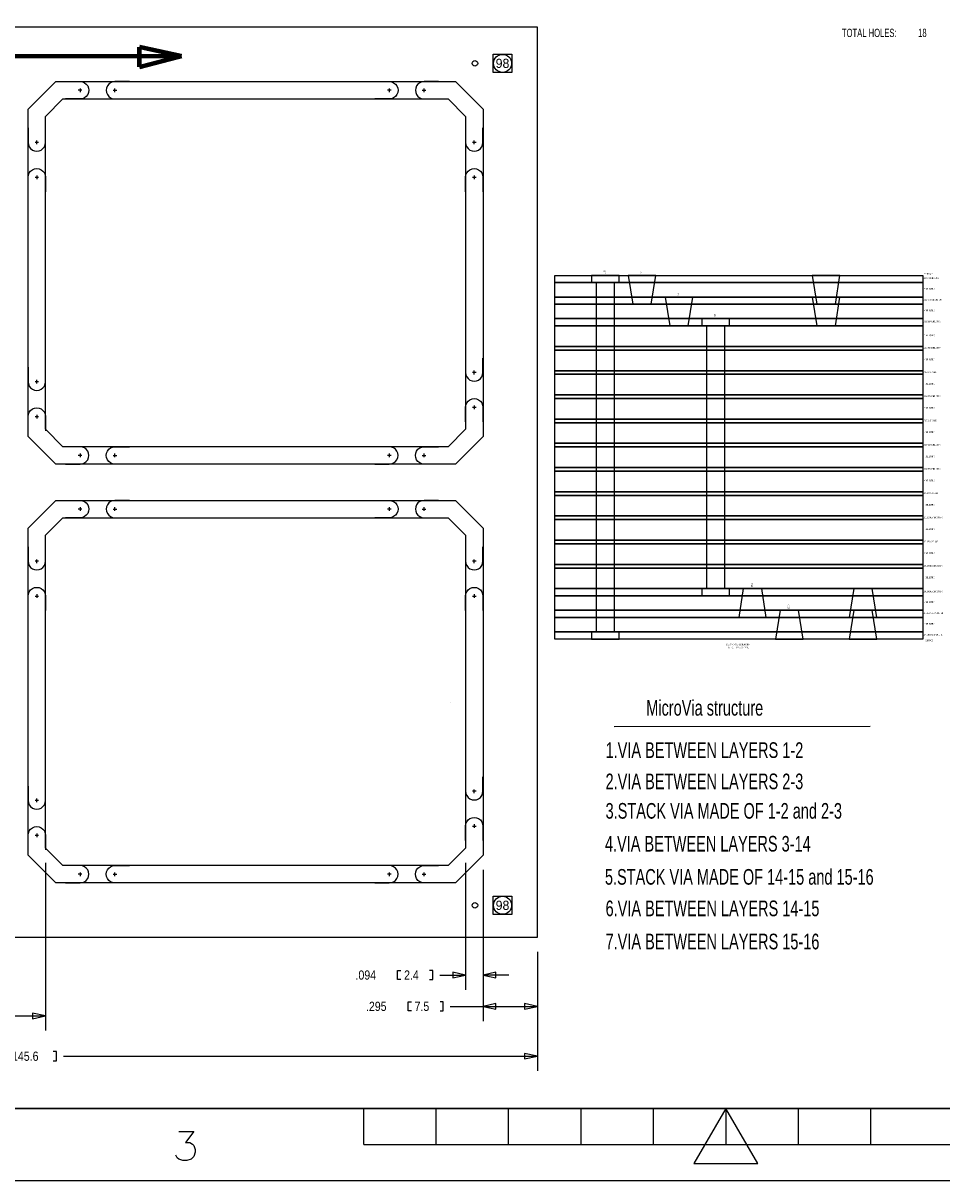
# Model space of a CAD drawing. Extents: x -84 to 336, y -47 to 250.
# Tile 38 of 40: x 29 to 155, y -47 to 113. Entities that reach past the tile are written whole.
import ezdxf
from ezdxf.enums import TextEntityAlignment as Align

# ---------------------------------------------------------------- set-up
doc = ezdxf.new("R2010")
doc.units = 0
for name, color, linetype in [('BG_DIMENSION', 7, 'CONTINUOUS'), ('BG_PANEL', 7, 'CONTINUOUS'), ('BG_TITLE_A3', 7, 'CONTINUOUS'), ('MA_NCLEGEND-1-16', 7, 'CONTINUOUS'), ('MA_XSECTION_CHART', 7, 'CONTINUOUS'), ('PIN_BOTTOM', 7, 'CONTINUOUS'), ('PIN_TOP', 7, 'CONTINUOUS')]:
    doc.layers.add(name, color=color, linetype=linetype)

# ---------------------------------------------------------------- blocks, each defined once
blk = doc.blocks.new('FIGURE_SQUARE')
blk.add_lwpolyline([(-0.5, -0.5), (-0.5, 0.5), (0.5, 0.5), (0.5, -0.5)], close=True)

msp = doc.modelspace()

# ---------------------------------------------------------------- linework, layer by layer
at = {"layer": 'BG_DIMENSION'}
for points in [[(110.24489, 15.59687), (145.56359, 15.643606)], [(31.75, -3.217672), (31.75, -26.391108)], [(89.749884, -3.217672), (89.749884, -20.752308)], [(92.14993, -4.211828), (92.14993, -25.070308)], [(92.14993, -4.211828), (92.14993, -20.752308)], [(99.650042, -15.531846), (99.650042, -25.070308)], [(99.650042, -15.531846), (99.650042, -31.953708)], [(80.80756, -19.355308), (80.36306, -19.355308), (80.36306, -18.085308), (80.80756, -18.085308)], [(84.76996, -19.355308), (85.21446, -19.355308), (85.21446, -18.085308), (84.76996, -18.085308)], [(86.16696, -18.720308), (89.749884, -18.720308)], [(87.971884, -19.101308), (89.749884, -18.720308), (87.971884, -18.339308), (87.971884, -19.101308)], [(93.92793, -18.339308), (92.14993, -18.720308), (93.92793, -19.101308), (93.92793, -18.339308)], [(95.70593, -18.720308), (92.14993, -18.720308)], [(82.25536, -23.673308), (81.81086, -23.673308), (81.81086, -22.403308), (82.25536, -22.403308)], [(86.21776, -23.673308), (86.66226, -23.673308), (86.66226, -22.403308), (86.21776, -22.403308)], [(87.61476, -23.038308), (92.14993, -23.038308)], [(93.92793, -22.657308), (92.14993, -23.038308), (93.92793, -23.419308), (93.92793, -22.657308)], [(92.14993, -23.038308), (99.650042, -23.038308)], [(97.872042, -23.419308), (99.650042, -23.038308), (97.872042, -22.657308), (97.872042, -23.419308)], [(7.78256, -24.359108), (31.75, -24.359108)], [(29.972, -24.740108), (31.75, -24.359108), (29.972, -23.978108), (29.972, -24.740108)], [(32.83966, -30.556708), (33.28416, -30.556708), (33.28416, -29.286708), (32.83966, -29.286708)], [(34.23666, -29.921708), (99.650042, -29.921708)], [(97.872042, -30.302708), (99.650042, -29.921708), (97.872042, -29.540708), (97.872042, -30.302708)]]:
    msp.add_lwpolyline(points, dxfattribs=at)
at = {"layer": 'BG_PANEL'}
for points in [[(99.650042, -13.499846), (99.650042, 112.100106), (-45.950124, 112.100106), (-45.950124, -13.499846)], [(92.14993, 100.779834), (92.14993, 55.620158), (88.32977, 51.799998), (33.170114, 51.799998), (29.349954, 55.620158), (29.349954, 100.779834), (33.170114, 104.599994), (88.32977, 104.599994)], [(89.749884, 56.614314), (87.335614, 54.200044), (34.164016, 54.200044), (31.75, 56.614314), (31.75, 99.785932), (34.164016, 102.199948), (87.335614, 102.199948), (89.749884, 99.785932)], [(92.14993, 42.979848), (92.14993, -2.179828), (88.32977, -5.999988), (33.170114, -5.999988), (29.349954, -2.179828), (29.349954, 42.979848), (33.170114, 46.800008), (88.32977, 46.800008)], [(89.749884, -1.185672), (87.335614, -3.599942), (34.164016, -3.599942), (31.75, -1.185672), (31.75, 41.985946), (34.164016, 44.399962), (87.335614, 44.399962), (89.749884, 41.985946)]]:
    msp.add_lwpolyline(points, close=True, dxfattribs=at)
at = {"layer": 'BG_PANEL', "const_width": 0.6096}
for points in [[(44.71416, 109.38383), (44.71416, 106.58983)], [(50.55616, 108.11383), (44.71416, 109.38383)], [(24.52116, 108.11383), (50.55616, 108.11383)], [(44.71416, 106.58983), (50.55616, 108.11383)]]:
    msp.add_lwpolyline(points, dxfattribs=at)
at = {"layer": 'BG_PANEL'}
for points in [[(34.542984, 104.592374), (36.54298, 104.592374, -1.000038), (36.54298, 102.192582), (34.542984, 102.192582)], [(43.343068, 104.592374), (41.343072, 104.592374, 1.000038), (41.343072, 102.192582), (43.343068, 102.192582)], [(77.214984, 104.592374), (79.21498, 104.592374, -1.000038), (79.21498, 102.192582), (77.214984, 102.192582)], [(86.015068, 104.592374), (84.015072, 104.592374, 1.000038), (84.015072, 102.192582), (86.015068, 102.192582)], [(29.36113, 98.19132), (29.36113, 96.191324, 1.000038), (31.760922, 96.191324), (31.760922, 98.19132)], [(89.73693, 98.19132), (89.73693, 96.191324, 1.000038), (92.136722, 96.191324), (92.136722, 98.19132)], [(29.36113, 89.391236), (29.36113, 91.391232, -1.000038), (31.760922, 91.391232), (31.760922, 89.391236)], [(89.73693, 89.391236), (89.73693, 91.391232, -1.000038), (92.136722, 91.391232), (92.136722, 89.391236)], [(89.73693, 66.44132), (89.73693, 64.441324, 1.000038), (92.136722, 64.441324), (92.136722, 66.44132)], [(29.36113, 65.17132), (29.36113, 63.171324, 1.000038), (31.760922, 63.171324), (31.760922, 65.17132)], [(89.73693, 57.641236), (89.73693, 59.641232, -1.000038), (92.136722, 59.641232), (92.136722, 57.641236)], [(29.36113, 56.371236), (29.36113, 58.371232, -1.000038), (31.760922, 58.371232), (31.760922, 56.371236)], [(34.542984, 51.798982), (36.54298, 51.798982, 1.000038), (36.54298, 54.198774), (34.542984, 54.198774)], [(43.343068, 51.798982), (41.343072, 51.798982, -1.000038), (41.343072, 54.198774), (43.343068, 54.198774)], [(77.214984, 51.798982), (79.21498, 51.798982, 1.000038), (79.21498, 54.198774), (77.214984, 54.198774)], [(86.015068, 51.798982), (84.015072, 51.798982, -1.000038), (84.015072, 54.198774), (86.015068, 54.198774)], [(34.542984, 46.792388), (36.54298, 46.792388, -1.000038), (36.54298, 44.392596), (34.542984, 44.392596)], [(43.343068, 46.792388), (41.343072, 46.792388, 1.000038), (41.343072, 44.392596), (43.343068, 44.392596)], [(77.214984, 46.792388), (79.21498, 46.792388, -1.000038), (79.21498, 44.392596), (77.214984, 44.392596)], [(86.015068, 46.792388), (84.015072, 46.792388, 1.000038), (84.015072, 44.392596), (86.015068, 44.392596)], [(29.36113, 40.391334), (29.36113, 38.391338, 1.000038), (31.760922, 38.391338), (31.760922, 40.391334)], [(89.73693, 40.391334), (89.73693, 38.391338, 1.000038), (92.136722, 38.391338), (92.136722, 40.391334)], [(29.36113, 31.59125), (29.36113, 33.591246, -1.000038), (31.760922, 33.591246), (31.760922, 31.59125)], [(89.73693, 31.59125), (89.73693, 33.591246, -1.000038), (92.136722, 33.591246), (92.136722, 31.59125)], [(89.73693, 8.641334), (89.73693, 6.641338, 1.000038), (92.136722, 6.641338), (92.136722, 8.641334)], [(29.36113, 7.371334), (29.36113, 5.371338, 1.000038), (31.760922, 5.371338), (31.760922, 7.371334)], [(29.36113, -1.42875), (29.36113, 0.571246, -1.000038), (31.760922, 0.571246), (31.760922, -1.42875)], [(89.73693, -0.15875), (89.73693, 1.841246, -1.000038), (92.136722, 1.841246), (92.136722, -0.15875)], [(34.542984, -6.001004), (36.54298, -6.001004, 1.000038), (36.54298, -3.601212), (34.542984, -3.601212)], [(43.343068, -6.001004), (41.343072, -6.001004, -1.000038), (41.343072, -3.601212), (43.343068, -3.601212)], [(77.214984, -6.001004), (79.21498, -6.001004, 1.000038), (79.21498, -3.601212), (77.214984, -3.601212)], [(86.015068, -6.001004), (84.015072, -6.001004, -1.000038), (84.015072, -3.601212), (86.015068, -3.601212)]]:
    msp.add_lwpolyline(points, format="xyb", dxfattribs=at)
for points in [[(36.793932, 103.392478), (36.285932, 103.392478)], [(36.54298, 103.642414), (36.54298, 103.142542)], [(41.09212, 103.392478), (41.60012, 103.392478)], [(41.343072, 103.142542), (41.343072, 103.642414)], [(79.465932, 103.392478), (78.957932, 103.392478)], [(79.21498, 103.642414), (79.21498, 103.142542)], [(83.76412, 103.392478), (84.27212, 103.392478)], [(84.015072, 103.142542), (84.015072, 103.642414)], [(30.810962, 96.191324), (30.31109, 96.191324)], [(30.561026, 95.940372), (30.561026, 96.448372)], [(91.186762, 96.191324), (90.68689, 96.191324)], [(90.936826, 95.940372), (90.936826, 96.448372)], [(30.31109, 91.391232), (30.810962, 91.391232)], [(30.561026, 91.642184), (30.561026, 91.134184)], [(90.68689, 91.391232), (91.186762, 91.391232)], [(90.936826, 91.642184), (90.936826, 91.134184)], [(91.186762, 64.441324), (90.68689, 64.441324)], [(90.936826, 64.190372), (90.936826, 64.698372)], [(30.810962, 63.171324), (30.31109, 63.171324)], [(30.561026, 62.920372), (30.561026, 63.428372)], [(90.68689, 59.641232), (91.186762, 59.641232)], [(90.936826, 59.892184), (90.936826, 59.384184)], [(30.31109, 58.371232), (30.810962, 58.371232)], [(30.561026, 58.622184), (30.561026, 58.114184)], [(36.793932, 52.998878), (36.285932, 52.998878)], [(36.54298, 53.248814), (36.54298, 52.748942)], [(41.09212, 52.998878), (41.60012, 52.998878)], [(41.343072, 52.748942), (41.343072, 53.248814)], [(79.465932, 52.998878), (78.957932, 52.998878)], [(79.21498, 53.248814), (79.21498, 52.748942)], [(83.76412, 52.998878), (84.27212, 52.998878)], [(84.015072, 52.748942), (84.015072, 53.248814)], [(36.793932, 45.592492), (36.285932, 45.592492)], [(36.54298, 45.842428), (36.54298, 45.342556)], [(41.09212, 45.592492), (41.60012, 45.592492)], [(41.343072, 45.342556), (41.343072, 45.842428)], [(79.465932, 45.592492), (78.957932, 45.592492)], [(79.21498, 45.842428), (79.21498, 45.342556)], [(83.76412, 45.592492), (84.27212, 45.592492)], [(84.015072, 45.342556), (84.015072, 45.842428)], [(30.810962, 38.391338), (30.31109, 38.391338)], [(30.561026, 38.140386), (30.561026, 38.648386)], [(91.186762, 38.391338), (90.68689, 38.391338)], [(90.936826, 38.140386), (90.936826, 38.648386)], [(30.31109, 33.591246), (30.810962, 33.591246)], [(30.561026, 33.842198), (30.561026, 33.334198)], [(90.68689, 33.591246), (91.186762, 33.591246)], [(90.936826, 33.842198), (90.936826, 33.334198)], [(87.726266, 18.844514), (87.726266, 18.84426)], [(91.186762, 6.641338), (90.68689, 6.641338)], [(90.936826, 6.390386), (90.936826, 6.898386)], [(30.810962, 5.371338), (30.31109, 5.371338)], [(30.561026, 5.120386), (30.561026, 5.628386)], [(90.68689, 1.841246), (91.186762, 1.841246)], [(90.936826, 2.092198), (90.936826, 1.584198)], [(30.31109, 0.571246), (30.810962, 0.571246)], [(30.561026, 0.822198), (30.561026, 0.314198)], [(36.54298, -4.551172), (36.54298, -5.051044)], [(41.343072, -5.051044), (41.343072, -4.551172)], [(79.21498, -4.551172), (79.21498, -5.051044)], [(84.015072, -5.051044), (84.015072, -4.551172)], [(36.793932, -4.801108), (36.285932, -4.801108)], [(41.09212, -4.801108), (41.60012, -4.801108)], [(79.465932, -4.801108), (78.957932, -4.801108)], [(83.76412, -4.801108), (84.27212, -4.801108)]]:
    msp.add_lwpolyline(points, dxfattribs=at)
at = {"layer": 'BG_TITLE_A3'}
for points in [[(-74.323956, -37.12337), (-74.323956, 239.876584), (325.676006, 239.876584), (325.676006, -37.12337)], [(121.261632, -44.74337), (130.090672, -44.74337), (125.676152, -37.12337)]]:
    msp.add_lwpolyline(points, close=True, dxfattribs=at)
for points in [[(-74.323956, -37.12337), (325.676006, -37.12337)], [(75.675998, -42.12336), (75.675998, -37.12337)], [(85.675978, -42.12336), (85.675978, -37.12337)], [(95.675958, -42.12336), (95.675958, -37.12337)], [(105.676192, -42.12336), (105.676192, -37.12337)], [(115.676172, -42.12336), (115.676172, -37.12337)], [(125.676152, -37.12337), (125.676152, -42.12336)], [(135.676132, -42.12336), (135.676132, -37.12337)], [(145.676112, -42.12336), (145.676112, -37.12337)], [(50.145696, -40.32504), (52.240942, -40.32504), (51.097942, -41.848786), (51.669442, -41.848786), (52.050442, -42.039286), (52.240942, -42.229786), (52.431442, -42.801286), (52.431442, -43.182286), (52.240942, -43.753532), (51.859942, -44.134532), (51.288442, -44.325032), (50.716942, -44.325032), (50.145696, -44.134532), (49.955196, -43.944032), (49.764696, -43.563032)], [(75.675998, -42.12336), (175.676052, -42.12336)], [(335.675986, -47.12335), (-84.323936, -47.12335)]]:
    msp.add_lwpolyline(points, dxfattribs=at)
at = {"layer": 'MA_XSECTION_CHART'}
for points in [[(102.04196, 76.854558), (102.04196, 77.849984), (152.84196, 77.849984), (152.84196, 76.854558)], [(102.04196, 74.863452), (102.04196, 76.854558), (152.84196, 76.854558), (152.84196, 74.863452)], [(107.12196, 77.849984), (107.12196, 76.854558), (107.75696, 76.854558), (107.75696, 28.634944), (107.12196, 28.634944), (107.12196, 27.639518), (110.93196, 27.639518), (110.93196, 28.634944), (110.29696, 28.634944), (110.29696, 76.854558), (110.93196, 76.854558), (110.93196, 77.849984)], [(112.20196, 77.849984), (112.83696, 73.867772), (115.37696, 73.867772), (116.01196, 77.849984)], [(137.60196, 77.849984), (138.23696, 73.867772), (140.77696, 73.867772), (141.41196, 77.849984)], [(102.04196, 73.868026), (102.04196, 74.863452), (152.84196, 74.863452), (152.84196, 73.868026)], [(102.04196, 71.87692), (102.04196, 73.868026), (152.84196, 73.868026), (152.84196, 71.87692)], [(117.28196, 74.863198), (117.91696, 70.880732), (120.45696, 70.880732), (121.09196, 74.863198)], [(137.60196, 74.863198), (138.23696, 70.880732), (140.77696, 70.880732), (141.41196, 74.863198)], [(102.04196, 70.881494), (102.04196, 71.87692), (152.84196, 71.87692), (152.84196, 70.881494)], [(102.04196, 68.036694), (102.04196, 70.881494), (152.84196, 70.881494), (152.84196, 68.036694)], [(122.36196, 71.876158), (122.36196, 70.880732), (122.99696, 70.880732), (122.99696, 34.609024), (122.36196, 34.609024), (122.36196, 33.613598), (126.17196, 33.613598), (126.17196, 34.609024), (125.53696, 34.609024), (125.53696, 70.880732), (126.17196, 70.880732), (126.17196, 71.876158)], [(102.04196, 67.539108), (102.04196, 68.036694), (152.84196, 68.036694), (152.84196, 67.539108)], [(102.04196, 64.694308), (102.04196, 67.539108), (152.84196, 67.539108), (152.84196, 64.694308)], [(102.04196, 64.196722), (102.04196, 64.694308), (152.84196, 64.694308), (152.84196, 64.196722)], [(102.04196, 61.351922), (102.04196, 64.196722), (152.84196, 64.196722), (152.84196, 61.351922)], [(102.04196, 60.854336), (102.04196, 61.351922), (152.84196, 61.351922), (152.84196, 60.854336)], [(102.04196, 58.009536), (102.04196, 60.854336), (152.84196, 60.854336), (152.84196, 58.009536)], [(102.04196, 57.51195), (102.04196, 58.009536), (152.84196, 58.009536), (152.84196, 57.51195)], [(102.04196, 54.66715), (102.04196, 57.51195), (152.84196, 57.51195), (152.84196, 54.66715)], [(102.04196, 54.169564), (102.04196, 54.66715), (152.84196, 54.66715), (152.84196, 54.169564)], [(102.04196, 51.324764), (102.04196, 54.169564), (152.84196, 54.169564), (152.84196, 51.324764)], [(102.04196, 50.827178), (102.04196, 51.324764), (152.84196, 51.324764), (152.84196, 50.827178)], [(102.04196, 47.982378), (102.04196, 50.827178), (152.84196, 50.827178), (152.84196, 47.982378)], [(102.04196, 47.484792), (102.04196, 47.982378), (152.84196, 47.982378), (152.84196, 47.484792)], [(102.04196, 44.639992), (102.04196, 47.484792), (152.84196, 47.484792), (152.84196, 44.639992)], [(102.04196, 44.142406), (102.04196, 44.639992), (152.84196, 44.639992), (152.84196, 44.142406)], [(102.04196, 41.297606), (102.04196, 44.142406), (152.84196, 44.142406), (152.84196, 41.297606)], [(102.04196, 40.80002), (102.04196, 41.297606), (152.84196, 41.297606), (152.84196, 40.80002)], [(102.04196, 37.95522), (102.04196, 40.80002), (152.84196, 40.80002), (152.84196, 37.95522)], [(102.04196, 37.457634), (102.04196, 37.95522), (152.84196, 37.95522), (152.84196, 37.457634)], [(102.04196, 34.612834), (102.04196, 37.457634), (152.84196, 37.457634), (152.84196, 34.612834)], [(102.04196, 33.617408), (102.04196, 34.612834), (152.84196, 34.612834), (152.84196, 33.617408)], [(102.04196, 31.626302), (102.04196, 33.617408), (152.84196, 33.617408), (152.84196, 31.626302)], [(127.44196, 30.626558), (131.25196, 30.626558), (130.61696, 34.609024), (128.07696, 34.609024)], [(142.68196, 30.626558), (146.49196, 30.626558), (145.85696, 34.609024), (143.31696, 34.609024)], [(102.04196, 30.630876), (102.04196, 31.626302), (152.84196, 31.626302), (152.84196, 30.630876)], [(102.04196, 28.63977), (102.04196, 30.630876), (152.84196, 30.630876), (152.84196, 28.63977)], [(132.52196, 27.639518), (136.33196, 27.639518), (135.69696, 31.621984), (133.15696, 31.621984)], [(142.68196, 27.639518), (146.49196, 27.639518), (145.85696, 31.621984), (143.31696, 31.621984)], [(102.04196, 27.644344), (102.04196, 28.63977), (152.84196, 28.63977), (152.84196, 27.644344)]]:
    msp.add_lwpolyline(points, close=True, dxfattribs=at)
at = {"layer": 'PIN_BOTTOM'}
for centre, radius in [((94.84106, 107.111292), 1.2446), ((94.84106, -9.093708), 1.2446), ((91.03106, -9.093708), 0.381)]:
    msp.add_circle(centre, radius, dxfattribs=at)
at = {"layer": 'PIN_TOP'}
for centre, radius in [((91.03106, 107.111292), 0.381), ((94.84106, 107.111292), 1.2446), ((94.84106, -9.093708), 1.2446)]:
    msp.add_circle(centre, radius, dxfattribs=at)

# ---------------------------------------------------------------- block references
at = {"layer": 'MA_NCLEGEND-1-16', "xscale": 2.54, "yscale": 2.54}
for p in [(94.84106, 107.111292), (94.84106, -9.093708)]:
    msp.add_blockref('FIGURE_SQUARE', p, dxfattribs=at)

# ---------------------------------------------------------------- texts
at = {"layer": 'BG_DIMENSION'}
for s, height, width, p in [('MicroVia structure', 2.159, 0.694118, (114.67719, 17.083024)), ('1.VIA BETWEEN LAYERS 1-2', 2.159, 0.694118, (109.06379, 11.245088)), ('2.VIA BETWEEN LAYERS 2-3', 2.159, 0.694118, (109.06379, 6.927088)), ('3.STACK VIA MADE OF 1-2 and 2-3', 2.159, 0.694118, (109.06379, 2.863088)), ('4.VIA BETWEEN LAYERS 3-14', 2.159, 0.694118, (108.97489, -1.67513)), ('5.STACK VIA MADE OF 14-15 and 15-16', 2.159, 0.694118, (108.97489, -6.24713)), ('6.VIA BETWEEN LAYERS 14-15', 2.159, 0.694118, (109.06379, -10.598912)), ('7.VIA BETWEEN LAYERS 15-16', 2.159, 0.694118, (109.06379, -15.170912)), ('.094', 1.27, 0.86, (74.54646, -19.355308)), ('2.4', 1.27, 0.86, (81.25206, -19.355308)), ('.295', 1.27, 0.86, (75.99426, -23.673308)), ('7.5', 1.27, 0.86, (82.69986, -23.673308)), ('145.6', 1.27, 0.86, (27.13736, -30.556708))]:
    msp.add_text(s, height=height, dxfattribs=dict(at, width=width)).set_placement(p)
at = {"layer": 'MA_NCLEGEND-1-16', "width": 0.688889}
msp.add_text('TOTAL HOLES:', height=1.143, dxfattribs=at).set_placement((149.23516, 110.74273), align=Align.RIGHT)
msp.add_text('18', height=1.143, dxfattribs=at).set_placement((152.79116, 110.74273), align=Align.CENTER)
at = {"layer": 'MA_NCLEGEND-1-16'}
for p in [(94.84106, 107.111292), (94.84106, -9.093708)]:
    msp.add_text('98', height=1.27, dxfattribs=at).set_placement(p, align=Align.MIDDLE_CENTER)
at = {"layer": 'MA_XSECTION_CHART', "width": 0.555556}
for s, p in [('1-16', (109.02696, 78.078584)), ('1-2', (114.10696, 78.078584)), ('2-3', (119.18696, 75.091798)), ('3-14', (124.26696, 72.104758)), ('14-15', (129.34696, 34.837624)), ('15-16', (134.42696, 31.850584))]:
    msp.add_text(s, height=0.2286, rotation=90, dxfattribs=at).set_placement(p)
for s, p in [(' L1 TOP CONDUCTOR', (152.84196, 77.352398)), ('   *  SURFACE', (152.84196, 77.926184)), ('   *  DIELECTRIC', (152.84196, 75.859132)), (' L2 L2-GND CONDUCTOR', (152.84196, 74.365866)), ('   *  DIELECTRIC', (152.84196, 72.8726)), (' L3 L3-SIG CONDUCTOR', (152.84196, 71.379334)), ('   *  DIELECTRIC', (152.84196, 69.459094)), (' L4 L4-SIG CONDUCTOR', (152.84196, 67.731894)), ('   *  DIELECTRIC', (152.84196, 66.116708)), (' L5 L5-GND PLANE', (152.84196, 64.389508)), ('   *  DIELECTRIC', (152.84196, 62.774322)), (' L6 L6-SIG CONDUCTOR', (152.84196, 61.047122)), ('   *  DIELECTRIC', (152.84196, 59.431936)), (' L7 L7-GND PLANE', (152.84196, 57.704736)), ('   *  DIELECTRIC', (152.84196, 56.08955)), (' L8 L8-SIG CONDUCTOR', (152.84196, 54.36235)), ('   *  DIELECTRIC', (152.84196, 52.747164)), (' L9 L9-SIG CONDUCTOR', (152.84196, 51.019964)), ('   *  DIELECTRIC', (152.84196, 49.404778)), (' L10 L10-GND PLANE', (152.84196, 47.677578)), ('   *  DIELECTRIC', (152.84196, 46.062392)), (' L11 L11-SIG CONDUCTOR', (152.84196, 44.335192)), ('   *  DIELECTRIC', (152.84196, 42.720006)), (' L12 L12-GND PLANE', (152.84196, 40.992806)), ('   *  DIELECTRIC', (152.84196, 39.37762)), (' L13 L13-SIG CONDUCTOR', (152.84196, 37.65042)), ('   *  DIELECTRIC', (152.84196, 36.035234)), (' L14 L14-SIG CONDUCTOR', (152.84196, 34.115248)), ('   *  DIELECTRIC', (152.84196, 32.621982)), (' L15 L15-GND CONDUCTOR', (152.84196, 31.128716)), ('   *  DIELECTRIC', (152.84196, 29.63545)), (' L16 BOTTOM CONDUCTOR', (152.84196, 28.142184)), ('   *  SURFACE', (152.84196, 27.339544))]:
    msp.add_text(s, height=0.2286, dxfattribs=at).set_placement(p)
for s, p in [('___________________________', (127.44196, 26.806144)), ('DESIGN CROSS SECTION CHART', (127.44196, 26.806144)), ('TOTAL THICKNESS 70.6 MIL', (127.44196, 26.394664))]:
    msp.add_text(s, height=0.2286, dxfattribs=at).set_placement(p, align=Align.CENTER)

doc.saveas('drawing.dxf')
